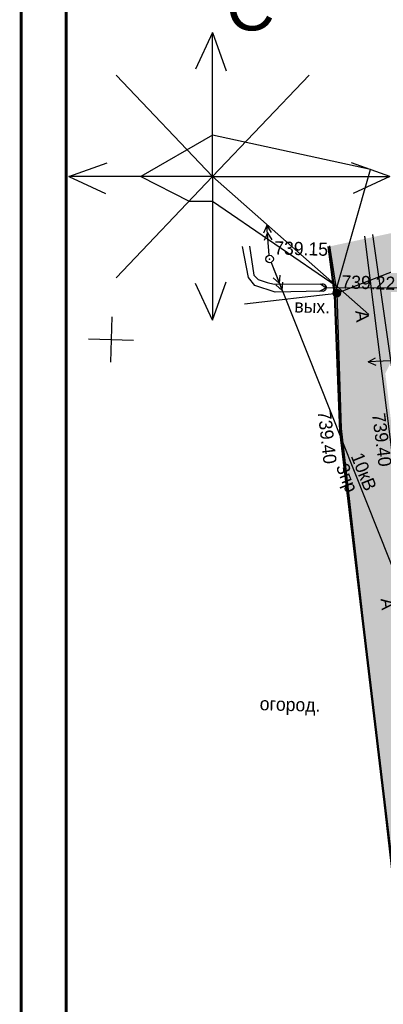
# Model space of a CAD drawing. Header units: millimetres. Extents: x -257011 to 237647566, y 2784933 to 6706507.
# Tile 111 of 256: x 9199115 to 9223315, y 5126552 to 5192104. Entities that reach past the tile are written whole.
import ezdxf

# ---------------------------------------------------------------- set-up
doc = ezdxf.new("R2010")
doc.units = ezdxf.units.MM
doc.header["$LTSCALE"] = 1000
doc.header["$PDMODE"] = 32
doc.header["$PDSIZE"] = 0.3
for name, pattern in [('Д_ТРОТ_ТРУБА', [3, 1.5, -1.5]), ('ДОРОГИ_СТРОЯЩ', [9, 8, -1]), ('РА_КОНТУРЫ', [1.5, 0, -1.5])]:
    doc.linetypes.add(name, pattern=pattern)
for name, color, linetype in [('(001) Сетка', 92, 'Continuous'), ('(004) Точки рельефа', 7, 'Continuous'), ('(013) Газопровод', 30, 'ИК_Газопровод -------г--------'), ('(014) Водопровод', 5, 'ИК_Водопровод -------в--------'), ('(022) Возд. Линии', 7, 'Continuous'), ('(025) Дорога', 7, 'Continuous'), ('(027) Гидрография', 7, 'Continuous'), ('(028) Гидротехн.', 7, 'Continuous'), ('(037) Контуры', 7, 'Continuous'), ('Слой1', 1, 'Continuous')]:
    doc.layers.add(name, color=color, linetype=linetype)
doc.layers.add('.', color=7, linetype='Continuous', lineweight=15)
doc.styles.add('BM-431', font='txt')
doc.styles.add('D-431', font='txt', dxfattribs={"width": 2})
doc.styles.get("Standard").update_dxf_attribs({"font": 'ARIALN.TTF'})
doc.linetypes.add('ИК_Водопровод -------в--------', pattern='A,9,-0.6,["В",Standard,S=1.2,R=0,X=0,Y=-0.6],-1.2', length=10.8)
doc.linetypes.add('ИК_Воздушка ------- --------', pattern='A,9,-0.6,["Z",Standard,S=1.2,R=70,X=0.6,Y=-0.65],-1', length=10.6)
doc.linetypes.add('ИК_Газопровод -------г--------', pattern='A,9,-0.6,["Г",Standard,S=1.2,R=0,X=0,Y=-0.6],-1.2', length=10.8)

# ---------------------------------------------------------------- blocks, each defined once
blk = doc.blocks.new('вкпвера')
at = {"lineweight": 30}
blk.add_lwpolyline([(10210745.6, 5709767), (10210596.3, 5709681.1), (10210696.7, 5709629.8), (10210745.6, 5709629.8), (10211004.1, 5709452.6), (10211073.7, 5709695.1), (10210745.6, 5709767)], dxfattribs=at)
at = {"layer": 'Слой1'}
for p, q in [((10210745.6, 5709979.8), (10210709.9, 5709903.7)), ((10210745.6, 5709681.1), (10210745.6, 5709979.8)), ((10210745.6, 5709979.8), (10210773.5, 5709900.5)), ((10210745.6, 5709681.1), (10210545.3, 5709891.7)), ((10210745.6, 5709681.1), (10210946, 5709891.7)), ((10210446.9, 5709681.1), (10210526.3, 5709709.1)), ((10211113.3, 5709681.1), (10211034, 5709709.1)), ((10210745.6, 5709681.1), (10210446.9, 5709681.1)), ((10210446.9, 5709681.1), (10210523.1, 5709645.4)), ((10210745.6, 5709681.1), (10210545.3, 5709470.6)), ((10210745.6, 5709681.1), (10211113.3, 5709681.1)), ((10210745.6, 5709681.1), (10210745.6, 5709382.4)), ((10210745.6, 5709681.1), (10211070.2, 5709394.2)), ((10211113.3, 5709681.1), (10211037.2, 5709645.4)), ((10210745.6, 5709382.4), (10210773.5, 5709461.8)), ((10210745.6, 5709382.4), (10210709.9, 5709458.6))]:
    blk.add_line(p, q, dxfattribs=at)
at = {"lineweight": 9, "insert": (10210773.7, 5710084.3), "char_height": 100, "width": 99.5, "attachment_point": 1}
blk.add_mtext('{\\fArial|b0|i0|c204|p34;С}', dxfattribs=at)
blk = doc.blocks.new('*X145')
at = {"color": 0}
for p, q in [((9.57, 5.26), (10.42, 5.26)), ((9.57, 5.25), (10.43, 5.25)), ((9.58, 5.27), (10.41, 5.27)), ((9.59, 5.29), (10.4, 5.29)), ((9.59, 5.28), (10.41, 5.28)), ((9.6, 5.3), (10.39, 5.3)), ((9.61, 5.31), (10.38, 5.31)), ((9.62, 5.32), (10.37, 5.32)), ((9.63, 5.33), (10.37, 5.33)), ((9.64, 5.34), (10.36, 5.34)), ((9.65, 5.35), (10.35, 5.35)), ((9.66, 5.36), (10.34, 5.36)), ((9.67, 5.37), (10.32, 5.37)), ((9.68, 5.38), (10.31, 5.38)), ((9.69, 5.39), (10.3, 5.39)), ((9.71, 5.4), (10.29, 5.4)), ((9.72, 5.41), (10.27, 5.41)), ((9.74, 5.42), (10.26, 5.42)), ((9.75, 5.43), (10.24, 5.43)), ((9.77, 5.44), (10.22, 5.44)), ((9.79, 5.45), (10.2, 5.45)), ((9.82, 5.46), (10.18, 5.46)), ((9.85, 5.47), (10.15, 5.47)), ((9.88, 5.48), (10.11, 5.48)), ((9.94, 5.49), (10.05, 5.49)), ((9.5, 5.08), (10.49, 5.08)), ((9.5, 5.07), (10.49, 5.07)), ((9.5, 5.06), (10.49, 5.06)), ((9.5, 5.05), (10.49, 5.05)), ((9.5, 5.04), (10.49, 5.04)), ((9.5, 5.03), (10.49, 5.03)), ((9.5, 5.02), (10.5, 5.02)), ((9.5, 5.01), (10.5, 5.01)), ((9.5, 5), (10.5, 5)), ((9.5, 4.99), (10.5, 4.99)), ((9.5, 4.98), (10.5, 4.98)), ((9.5, 4.97), (10.5, 4.97)), ((9.5, 4.96), (10.49, 4.96)), ((9.5, 4.95), (10.49, 4.95)), ((9.5, 4.94), (10.49, 4.94)), ((9.5, 4.93), (10.49, 4.93)), ((9.5, 4.92), (10.49, 4.92)), ((9.5, 4.91), (10.49, 4.91)), ((9.5, 4.9), (10.49, 4.9)), ((9.51, 5.12), (10.48, 5.12)), ((9.51, 5.11), (10.48, 5.11)), ((9.51, 5.1), (10.48, 5.1)), ((9.51, 5.09), (10.49, 5.09)), ((9.51, 4.89), (10.49, 4.89)), ((9.51, 4.88), (10.48, 4.88)), ((9.51, 4.87), (10.48, 4.87)), ((9.51, 4.86), (10.48, 4.86)), ((9.52, 5.16), (10.47, 5.16)), ((9.52, 5.15), (10.47, 5.15)), ((9.52, 5.14), (10.47, 5.14)), ((9.52, 5.13), (10.48, 5.13)), ((9.52, 4.85), (10.48, 4.85)), ((9.52, 4.84), (10.47, 4.84)), ((9.52, 4.83), (10.47, 4.83)), ((9.53, 5.18), (10.46, 5.18)), ((9.53, 5.17), (10.46, 5.17)), ((9.53, 4.82), (10.47, 4.82)), ((9.53, 4.81), (10.46, 4.81)), ((9.53, 4.8), (10.46, 4.8)), ((9.54, 5.2), (10.45, 5.2)), ((9.54, 5.19), (10.46, 5.19)), ((9.54, 4.79), (10.45, 4.79)), ((9.54, 4.78), (10.45, 4.78)), ((9.55, 5.22), (10.44, 5.22)), ((9.55, 5.21), (10.45, 5.21)), ((9.55, 4.77), (10.44, 4.77)), ((9.55, 4.76), (10.44, 4.76)), ((9.56, 5.24), (10.43, 5.24)), ((9.56, 5.23), (10.44, 5.23)), ((9.56, 4.75), (10.43, 4.75)), ((9.56, 4.74), (10.43, 4.74)), ((9.57, 4.73), (10.42, 4.73)), ((9.58, 4.72), (10.41, 4.72)), ((9.58, 4.71), (10.41, 4.71)), ((9.59, 4.7), (10.4, 4.7)), ((9.6, 4.69), (10.39, 4.69)), ((9.61, 4.68), (10.39, 4.68)), ((9.61, 4.67), (10.38, 4.67)), ((9.62, 4.66), (10.37, 4.66)), ((9.63, 4.65), (10.36, 4.65)), ((9.64, 4.64), (10.35, 4.64)), ((9.65, 4.63), (10.34, 4.63)), ((9.66, 4.62), (10.33, 4.62)), ((9.67, 4.61), (10.32, 4.61)), ((9.69, 4.6), (10.31, 4.6)), ((9.7, 4.59), (10.29, 4.59)), ((9.71, 4.58), (10.28, 4.58)), ((9.73, 4.57), (10.26, 4.57)), ((9.75, 4.56), (10.25, 4.56)), ((9.76, 4.55), (10.23, 4.55)), ((9.78, 4.54), (10.21, 4.54)), ((9.81, 4.53), (10.18, 4.53)), ((9.83, 4.52), (10.16, 4.52)), ((9.87, 4.51), (10.12, 4.51)), ((9.91, 4.5), (10.08, 4.5))]:
    blk.add_line(p, q, dxfattribs=at)
blk = doc.blocks.new('I01070')
at = {"color": 0}
blk.add_circle((0.05, 0.03), 0.5, dxfattribs=at)
blk.add_blockref('*X145', (-9.95, -4.96), dxfattribs=at)
blk = doc.blocks.new('strela1')
at = {"layer": '(022) Возд. Линии'}
for p, q in [((-2, 0), (-1.5, 0.25)), ((0, 0), (-2, 0)), ((-2, 0), (-1.5, -0.25)), ((-1.5, 0), (-1, 0.25)), ((-1.5, 0), (-1, -0.25))]:
    blk.add_line(p, q, dxfattribs=at)
blk = doc.blocks.new('strela2')
at = {"layer": '(022) Возд. Линии'}
for p, q in [((0, 0), (2, 0)), ((1.5, 0), (1, 0.25)), ((1.5, 0), (1, -0.25)), ((2, 0), (1.5, 0.25)), ((2, 0), (1.5, -0.25))]:
    blk.add_line(p, q, dxfattribs=at)
blk = doc.blocks.new('*U1753')
at = {"layer": '(022) Возд. Линии'}
for name, p, rotation in [('strela2', (-0.028, 0.248), 96.47992713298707), ('strela1', (0.1, -0.231), 113.3250230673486)]:
    blk.add_blockref(name, p, dxfattribs=dict(at, rotation=rotation))
blk = doc.blocks.new('STOLB')
at = {"layer": '(022) Возд. Линии'}
blk.add_circle((0, 0), 0.25, dxfattribs=at)
blk = doc.blocks.new('S1')
at = {"layer": '(022) Возд. Линии'}
for p, q in [((-2, 0), (-1.5, 0.25)), ((-2, 0), (-1.5, -0.25)), ((0, 0), (-2, 0))]:
    blk.add_line(p, q, dxfattribs=at)
blk = doc.blocks.new('S2')
at = {"layer": '(022) Возд. Линии'}
for p, q in [((0, 0), (2, 0)), ((2, 0), (1.5, 0.25)), ((2, 0), (1.5, -0.25))]:
    blk.add_line(p, q, dxfattribs=at)
blk = doc.blocks.new('*U1754')
at = {"layer": '(022) Возд. Линии'}
for name, p, rotation in [('S2', (0.234, 0.078), 18.36583464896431), ('S1', (-0.251, -0.017), 3.772132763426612)]:
    blk.add_blockref(name, p, dxfattribs=dict(at, rotation=rotation))
blk = doc.blocks.new('Setka')
at = {"layer": '(001) Сетка'}
for p, q in [((0, 1.5), (0, -1.5)), ((-1.5, 0), (1.5, 0))]:
    blk.add_line(p, q, dxfattribs=at)
blk = doc.blocks.new('kjvklglhl')
at = {"layer": '(004) Точки рельефа'}
for p in [(250.212, 530.463), (254.747, 528.326), (255.283, 519.313), (258.591, 496.374)]:
    blk.add_point(p, dxfattribs=at)
at = {"layer": '(013) Газопровод', "ltscale": 0.5, "flags": 128}
for points in [[(278.367, 408.415), (257.036, 532.282)], [(254.747, 528.326), (262.29, 531.509)]]:
    blk.add_lwpolyline(points, dxfattribs=at)
at = {"layer": '(013) Газопровод', "linetype": 'ИК_Воздушка ------- --------', "ltscale": 0.5, "flags": 128}
blk.add_lwpolyline([(248.63, 527.436), (254.747, 528.326)], dxfattribs=at)
at = {"layer": '(014) Водопровод', "ltscale": 0.5, "flags": 128}
blk.add_lwpolyline([(325.711, 440.112), (326.312, 440.162), (325.744, 440.975), (323.361, 447.342), (313.499, 509.603), (261.079, 502.552), (256.511, 532.162)], dxfattribs=at)
at = {"layer": '(022) Возд. Линии', "color": 1}
blk.add_lwpolyline([(250.311, 530.231), (261.316, 504.709), (269.524, 457.39), (280.83, 410.667), (321.945, 409.43), (327.393, 409.266)], dxfattribs=at)
at = {"layer": '(025) Дорога', "linetype": 'Д_ТРОТ_ТРУБА', "flags": 128}
blk.add_lwpolyline([(254.176, 531.447), (254.747, 528.326), (255.283, 519.313), (261.281, 477.255), (267.133, 440.193), (271.605, 408.84), (272.687, 401.176)], dxfattribs=at)
at = {"layer": '(027) Гидрография', "color": 3}
blk.add_lwpolyline([(248.858, 531.289), (249.19, 529.366), (249.478, 529.077), (250.086, 528.887), (250.566, 528.79), (253.741, 528.901, -1.1678), (253.738, 528.412), (250.644, 528.262), (249.278, 528.679), (248.835, 529.19), (248.385, 531.235)], format="xyb", dxfattribs=at)
at = {"layer": '(028) Гидротехн.', "linetype": 'Д_ТРОТ_ТРУБА', "flags": 128}
blk.add_lwpolyline([(253.633, 528.897), (254.025, 528.656), (253.61, 528.406), (254.023, 528.655), (261.443, 528.891), (261.94, 529.465), (261.443, 528.891), (262.147, 528.655)], dxfattribs=at)
at = {"layer": '(037) Контуры', "linetype": 'РА_КОНТУРЫ', "flags": 128}
blk.add_lwpolyline([(258.067, 462.45), (261.257, 462.45), (261.556, 462.796), (261.556, 463.356), (254.809, 507.098), (253.694, 509.062), (251.962, 510.299), (250.154, 510.72), (247.704, 510.72)], dxfattribs=at)
at = {"layer": '(001) Сетка'}
blk.add_blockref('Setka', (239.817, 524.81), dxfattribs=at)
at = {"layer": '(013) Газопровод', "color": 0, "linetype": 'Continuous', "xscale": 0.5, "yscale": 0.5, "zscale": 0.5}
blk.add_blockref('I01070', (254.722, 528.311), dxfattribs=at)
at = {"layer": '(022) Возд. Линии'}
for name, p in [('*U1753', (250.212, 530.463)), ('STOLB', (250.212, 530.463)), ('*U1754', (259.197, 523.959))]:
    blk.add_blockref(name, p, dxfattribs=at)
at = {"layer": '(004) Точки рельефа', "style": 'D-431'}
for s, p in [('739.15', (250.499, 530.778)), ('739.22', (255.034, 528.641))]:
    blk.add_text(s, height=0.875, dxfattribs=at).set_placement(p)
for rotation, p in [(278.11551, (253.692, 520.426)), (278.91982, (257.312, 520.341))]:
    blk.add_text('739.40', height=0.875, rotation=rotation, dxfattribs=at).set_placement(p)
at = {"layer": '(013) Газопровод', "color": 0, "linetype": 'Continuous', "style": 'BM-431'}
blk.add_text('вых.', height=0.875, dxfattribs=at).set_placement((251.948, 526.954))
at = {"layer": '(022) Возд. Линии', "style": 'BM-431'}
for s, p in [('10кВ', (255.964, 517.505)), ('3пр.', (254.992, 516.757))]:
    blk.add_text(s, height=0.875, rotation=293.33362, dxfattribs=at).set_placement(p)
at = {"layer": '(025) Дорога', "linetype": 'ДОРОГИ_СТРОЯЩ', "style": 'BM-431'}
for p in [(255.996, 527.165), (258.224, 508.052)]:
    blk.add_text('A', height=0.875, rotation=278.03818, dxfattribs=at).set_placement(p)
at = {"layer": '(037) Контуры', "color": 0, "linetype": 'ByBlock', "style": 'BM-431'}
blk.add_text('огород.', height=0.875, dxfattribs=at).set_placement((250.388, 500.419))
blk = doc.blocks.new('rfregd')
at = {"layer": '.', "lineweight": 50, "ltscale": 1000, "transparency": 33554687}
h = blk.add_hatch(color=256, dxfattribs=at)
h.dxf.hatch_style = 1
h.set_gradient(color1=(132, 132, 132), color2=(132, 132, 132), tint=1)
h.paths.add_polyline_path([(9222293.7, 5156792.1), (9222707.7, 5157643.2), (9223585.4, 5157987.8), (9257759.6, 5168117.1), (9261946.2, 5168680.3), (9261302.1, 5171094.2), (9257249.1, 5170497.6), (9245090.1, 5166770.1), (9225049.4, 5160583.7), (9224189.2, 5160801.9), (9223716.4, 5161426.9), (9223462, 5162443.8), (9222776.5, 5166154), (9218524.3, 5165235.5), (9218934.9, 5162003.5), (9219294.2, 5152923), (9233519.1, 5033937.8), (9237305.1, 5034390.4), (9234748.1, 5059234.1), (9233088, 5074914.7), (9230196, 5096390.9), (9227639.7, 5114804.3), (9224772.4, 5136114.2)])
at = {"lineweight": 50, "ltscale": 1000}
blk.add_lwpolyline([(9218524.3, 5165235.5), (9218934.9, 5162003.5), (9219294.2, 5152923), (9233514.2, 5033978.6)], dxfattribs=at)
at = {"lineweight": 5, "xscale": 999.9999999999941, "yscale": 999.9999999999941, "zscale": 999.9999999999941, "rotation": 358.3893224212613}
blk.add_blockref('kjvklglhl', (8949572.3, 4641190.3), dxfattribs=at)

msp = doc.modelspace()

# ---------------------------------------------------------------- linework, layer by layer
at = {"lineweight": 30, "ltscale": 1000, "const_width": 200}
for points in [[(9199214.586, 4968492.069), (9493684.283, 4968492.069), (9493684.283, 5384956.354), (9199214.586, 5384956.354)], [(9202214.586, 4971492.069), (9490684.283, 4971492.069), (9490684.283, 5381956.354), (9202214.586, 5381956.354)]]:
    msp.add_lwpolyline(points, close=True, dxfattribs=at)

# ---------------------------------------------------------------- block references
at = {"lineweight": 50, "xscale": 32.04162763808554, "yscale": 32.04162763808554, "zscale": 32.04162763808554}
msp.add_blockref('вкпвера', (-317956950.838, -177765802.592), dxfattribs=at)
at = {"lineweight": 50}
msp.add_blockref('rfregd', (1154.361, 11760.578), dxfattribs=at)

doc.saveas('drawing.dxf')
